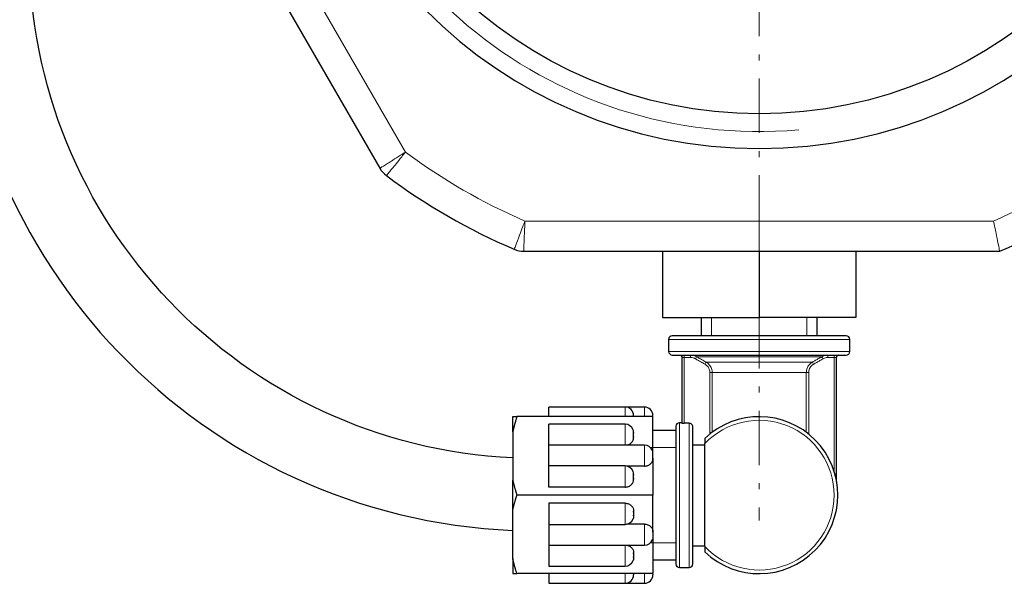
# Model space of a CAD drawing. Header units: millimetres. Extents: x 18 to 610, y -123 to 280.
# Tile 3 of 81: x 88 to 170, y 58 to 105. Entities that reach past the tile are written whole.
import ezdxf

# ---------------------------------------------------------------- set-up
doc = ezdxf.new("R2010")
doc.units = ezdxf.units.MM
doc.linetypes.add('CENTER', pattern=[8, 4.5, -1.5, 0.5, -1.5])
doc.linetypes.add('SOLID', pattern=[0])

# ---------------------------------------------------------------- blocks, each defined once
blk = doc.blocks.new('BlockOfCenters_4', base_point=(149.453, 132.972))
at = {"color": 6, "linetype": 'CENTER', "lineweight": 9}
blk.add_lwpolyline([(149.453, 179.772), (149.453, 86.172)], dxfattribs=at)
blk = doc.blocks.new('BlockOfViews_6')
at = {"color": 196, "linetype": 'SOLID', "lineweight": 9}
for p, q in [((120.178, 93.679, 114.25), (100.787, 127.265, 114.25)), ((168.844, 87.972, 114.25), (130.063, 87.972, 114.25)), ((143.253, 71.225, 48.75), (143.253, 76.672, 48.75)), ((143.253, 76.672, 48.75), (143.764, 76.672, 48.75)), ((155.143, 76.672, 48.75), (155.653, 76.672, 48.75)), ((155.653, 76.672, 48.75), (155.653, 67.224, 48.75)), ((145.362, 75.429, 48.75), (145.362, 70.323, 48.75)), ((145.557, 70.475, 48.905), (145.557, 75.429, 48.905)), ((153.35, 75.429, 48.905), (153.35, 70.475, 48.905)), ((153.545, 70.323, 48.75), (153.545, 75.429, 48.75))]:
    blk.add_line(p, q, dxfattribs=at)
at = {"linetype": 'SOLID', "lineweight": 30}
for p, q in [((98.57, 126.104, 111.75), (118.064, 92.34, 111.75)), ((129.96, 85.472, 111.75), (169.353, 85.472, 111.75)), ((141.453, 85.472, 52.619), (141.453, 79.972, 52.619)), ((149.453, 85.472, 57.238), (149.453, 79.972, 57.238)), ((157.453, 85.472, 52.619), (157.453, 79.972, 52.619)), ((141.453, 79.972, 52.619), (149.453, 79.972, 57.238)), ((144.653, 79.972, 48), (144.653, 78.472, 48)), ((157.453, 79.972, 52.619), (149.453, 79.972, 57.238)), ((154.253, 78.472, 48), (154.253, 79.972, 48)), ((141.953, 78.172, 48), (141.953, 77.172, 48)), ((156.953, 77.172, 48), (156.953, 78.172, 48)), ((142.855, 76.872, 48.581), (142.902, 76.867, 48.606)), ((142.902, 76.867, 48.606), (142.982, 76.828, 48.593)), ((142.982, 76.828, 48.593), (143.036, 76.759, 48.584)), ((143.036, 76.759, 48.584), (143.054, 76.672, 48.566)), ((143.053, 76.672, 48.55), (143.053, 71.247, 48.55)), ((155.851, 76.672, 48.581), (155.871, 76.759, 48.584)), ((155.853, 66.408, 48.55), (155.853, 76.672, 48.55)), ((155.871, 76.759, 48.584), (155.925, 76.828, 48.593)), ((155.925, 76.828, 48.593), (156.005, 76.867, 48.606)), ((156.005, 76.867, 48.606), (156.052, 76.872, 48.581)), ((138.353, 72.572, 50), (132.053, 72.572, 50)), ((139.953, 72.572, 47.997), (138.353, 72.572, 47.998)), ((140.653, 71.772, 51.753), (129.403, 71.772, 51.753)), ((140.653, 68.716, 53.517), (140.653, 71.772, 51.753)), ((138.353, 71.154, 52.472), (132.053, 71.153, 52.408)), ((143.053, 71.272, 48), (142.853, 71.272, 48)), ((143.653, 71.225, 48.75), (143.253, 71.225, 48.75)), ((143.953, 70.907, 48.75), (143.953, 70.923, 48.75)), ((129.053, 70.527, 52.472), (129.053, 66.517, 54.787)), ((139.053, 70.448, 52.517), (139.053, 70.392, 52.549)), ((139.053, 70.135, 52.698), (139.053, 70.061, 52.741)), ((142.553, 70.622, 48), (140.653, 70.621, 48.056)), ((139.953, 69.422, 53.472), (132.053, 69.421, 53.408)), ((144.953, 69.405, 48.75), (143.953, 69.405, 48.75)), ((144.953, 61.007, 52.6), (144.953, 69.537, 52.6)), ((138.353, 67.69, 54.472), (132.053, 67.689, 54.408)), ((139.953, 67.674, 54.119), (138.475, 67.674, 54.119)), ((140.653, 68.328, 53.741), (140.653, 65.272, 55.506)), ((139.053, 66.984, 54.517), (139.053, 66.928, 54.549)), ((139.053, 66.67, 54.698), (139.053, 66.596, 54.741)), ((140.653, 65.272, 55.506), (129.403, 65.272, 55.506)), ((138.353, 65.942, 55.119), (132.053, 65.942, 55.119)), ((140.653, 62.216, 53.741), (140.653, 65.272, 55.506)), ((138.353, 64.603, 55.119), (132.053, 64.603, 55.119)), ((129.053, 60.017, 52.472), (129.053, 64.027, 54.787)), ((139.053, 63.874, 54.698), (139.053, 63.948, 54.741)), ((139.053, 63.561, 54.517), (139.053, 63.616, 54.549)), ((132.053, 62.855, 54.408), (138.353, 62.854, 54.472)), ((139.953, 62.871, 54.119), (138.475, 62.871, 54.119)), ((132.053, 61.123, 53.408), (139.953, 61.122, 53.472)), ((140.653, 61.828, 53.517), (140.653, 58.772, 51.753)), ((139.053, 60.41, 52.698), (139.053, 60.484, 52.741)), ((143.953, 61.072, 48), (144.953, 61.072, 48)), ((139.053, 60.096, 52.517), (139.053, 60.152, 52.549)), ((140.653, 59.922, 48), (142.553, 59.922, 48)), ((140.653, 58.772, 51.753), (129.403, 58.772, 51.753)), ((132.053, 59.391, 52.408), (138.353, 59.39, 52.472)), ((142.853, 59.272, 48), (143.653, 59.272, 48)), ((132.053, 57.972, 50), (138.353, 57.972, 50)), ((138.353, 57.972, 47.998), (139.953, 57.972, 47.997))]:
    blk.add_line(p, q, dxfattribs=at)
at = {"linetype": 'SOLID', "lineweight": 9}
for p, q in [((142.873, 94.536, -42.971), (142.873, 94.552, -42.971)), ((142.873, 94.536, 53.029), (142.873, 94.552, 53.029)), ((156.033, 94.536, -42.971), (156.033, 94.552, -42.971)), ((156.033, 94.536, 53.029), (156.033, 94.552, 53.029)), ((145.515, 79.972, 52.894), (145.515, 78.472, 52.894)), ((153.392, 79.972, 52.894), (153.392, 78.472, 52.894)), ((140.449, 69.211, 53.444), (142.553, 69.211, 53.444)), ((140.449, 61.333, 53.444), (142.553, 61.333, 53.444))]:
    blk.add_line(p, q, dxfattribs=at)
at = {"color": 6, "linetype": 'CENTER', "lineweight": 9}
blk.add_lwpolyline([(149.453, 88.262), (149.453, 63.182)], dxfattribs=at)
at = {"linetype": 'SOLID', "lineweight": 30, "extrusion": (0, 0, -1)}
blk.add_circle((-149.453, 132.972, -114.25), 39, dxfattribs=at)
at = {"linetype": 'SOLID', "lineweight": 30}
blk.add_circle((149.453, 132.972, 111.75), 36.115, dxfattribs=at)
at = {"linetype": 'SOLID', "lineweight": 9, "extrusion": (0, 0, -1)}
blk.add_arc((-149.453, 132.972, -111.75), 37.59, 265, 175, dxfattribs=at)
at = {"linetype": 'SOLID', "lineweight": 30, "extrusion": (-3.2446e-09, -2.30178e-09, 1)}
blk.add_arc((131.114, 110.372, 49.017), 48.059, 180.08387, 267.54095, dxfattribs=at)
at = {"linetype": 'SOLID', "lineweight": 30, "extrusion": (-5.08142e-10, -1.98929e-09, -1)}
blk.add_arc((-131.049, 110.307, -48.1), 41.996, 272.72597, 359.99392, dxfattribs=at)
at = {"color": 196, "linetype": 'SOLID', "lineweight": 9, "extrusion": (0, 0, -1)}
for centre, radius, start, end in [((-149.453, 132.972, -114.25), 49, 293.31145, 306.68855), ((-149.453, 132.972, -114.25), 49, 233.31145, 246.68855), ((-149.453, 65.272, -52.6), 6.2, 43.46402, 316.53598)]:
    blk.add_arc(centre, radius, start, end, dxfattribs=at)
at = {"linetype": 'SOLID', "lineweight": 30}
for centre, radius, start, end in [((119.796, 93.34, 111.75), 2, 210, 233.19177), ((149.453, 132.972, 111.75), 51.5, 233.19177, 246.80823), ((149.453, 132.972, 111.75), 51.5, 292.73086, 306.80823), ((129.96, 87.472, 111.75), 2, 246.80823, 270), ((142.269, 78.157, 48), 0.316, 92.75527, 177.24473), ((156.653, 78.172, 48), 0.3, 359.99949, 90.00051), ((142.281, 77.199, 48), 0.328, 184.73847, 265.26299), ((156.053, 76.672, 48.55), 0.2, 177.58906, 179.99999), ((156.053, 76.672, 48.55), 0.2, 150.81857, 158.43646), ((156.053, 76.672, 48.55), 0.2, 126.16506, 133.13864), ((156.053, 76.672, 48.55), 0.2, 100.91411, 105.77283), ((156.053, 76.672, 48.55), 0.2, 90, 92.2315), ((156.653, 77.172, 48), 0.3, 270.00148, 359.99707), ((138.353, 71.872, 50), 0.7, 359.99979, 90.00021), ((139.948, 71.866, 47.999), 0.706, 0.47335, 89.52603), ((149.453, 65.272, 52.3), 6.5, 226.18694, 133.81306), ((138.35, 70.453, 52.376), 0.701, 19.97424, 89.75675), ((142.867, 70.959, 48), 0.314, 92.4628, 177.53574), ((139.95, 68.721, 53.376), 0.701, 19.97421, 89.7555), ((138.35, 66.989, 54.376), 0.701, 19.97425, 89.75675), ((138.35, 63.556, 54.472), 0.701, 270.24325, 340.02578), ((139.95, 61.823, 53.472), 0.701, 270.24452, 340.02572), ((138.35, 60.091, 52.472), 0.701, 270.24252, 340.02605), ((142.853, 59.572, 48), 0.3, 180.00374, 269.99699), ((143.653, 59.572, 48), 0.3, 270.00301, 359.99626), ((138.353, 58.672, 50), 0.7, 269.99979, 0.00021), ((139.948, 58.678, 47.997), 0.706, 270.47347, 359.52685)]:
    blk.add_arc(centre, radius, start, end, dxfattribs=at)
at = {"linetype": 'SOLID', "lineweight": 30, "extrusion": (0, -1, 0)}
blk.add_arc((149.453, 48, -78.472), 7.2, 0, 180, dxfattribs=at)
at = {"color": 196, "linetype": 'SOLID', "lineweight": 9, "extrusion": (-2.61361e-16, 1, 0)}
blk.add_arc((-149.453, 48, 78.172), 7.5, 0, 180, dxfattribs=at)
at = {"color": 196, "linetype": 'SOLID', "lineweight": 9, "extrusion": (2.61361e-16, -1, 0)}
blk.add_arc((149.453, 48, -77.172), 7.5, 0, 180, dxfattribs=at)
at = {"linetype": 'SOLID', "lineweight": 30, "extrusion": (-4.44089e-16, 1, 0)}
blk.add_arc((-149.453, 48, 76.872), 7.2, 0, 180, dxfattribs=at)
at = {"linetype": 'SOLID', "lineweight": 30, "extrusion": (0, 0, -1)}
for start, end in [(90, 92.48161), (101.52116, 105.78361), (126.06937, 132.88817), (150.80001, 157.92478), (178.85981, 179.99999)]:
    blk.add_arc((-142.853, 76.672, -48.55), 0.2, start, end, dxfattribs=at)
at = {"color": 196, "linetype": 'SOLID', "lineweight": 9, "extrusion": (1.53134e-16, 1, 0)}
blk.add_arc((-143.253, 48.55, 76.672), 0.2, 0, 90, dxfattribs=at)
at = {"color": 196, "linetype": 'SOLID', "lineweight": 9, "extrusion": (-1, 0, 0)}
for centre, radius, start, end in [((-76.672, 48.95, -143.253), 0.2, 180, 270), ((-76.672, 48.95, -143.764), 0.2, 180, 270), ((-76.672, 48.95, -155.143), 0.2, 180, 270), ((-76.672, 48.95, -155.653), 0.2, 180, 270), ((-71.572, 48, -139.953), 1, 101.53696, 180.14348), ((-63.854, 54.456, -138.353), 1, 0.93751, 138.46305), ((-62.122, 53.456, -139.953), 1, 0.93751, 138.46305), ((-60.39, 52.456, -138.353), 1, 0.93751, 137.10513), ((-58.972, 50, -138.353), 1, 0, 78.46304)]:
    blk.add_arc(centre, radius, start, end, dxfattribs=at)
at = {"color": 196, "linetype": 'SOLID', "lineweight": 9, "extrusion": (-0.869436, 0.494046, 0)}
blk.add_arc((-137.795, 48.95, -87.52), 0.2, 185.07664, 270, dxfattribs=at)
at = {"color": 196, "linetype": 'SOLID', "lineweight": 9, "extrusion": (-3.37201e-16, 1, -5.30734e-32)}
blk.add_arc((-149.453, 48, 76.738), 5.268, 10.19369, 169.80631, dxfattribs=at)
at = {"color": 196, "linetype": 'SOLID', "lineweight": 9, "extrusion": (-0.869436, -0.494046, 1.097e-15)}
blk.add_arc((9.879, 48.95, -172.36), 0.2, 185.07664, 270, dxfattribs=at)
at = {"color": 196, "linetype": 'SOLID', "lineweight": 9, "extrusion": (-1.53134e-16, 1, 0)}
blk.add_arc((-155.653, 48.55, 76.672), 0.2, 90, 180, dxfattribs=at)
at = {"color": 196, "linetype": 'SOLID', "lineweight": 9, "extrusion": (-0.87068, 0.49185, 0)}
blk.add_arc((-137.572, 48.95, -88.767), 0.2, 185.92698, 270, dxfattribs=at)
at = {"color": 196, "linetype": 'SOLID', "lineweight": 9, "extrusion": (4.44089e-16, -1, 0)}
blk.add_arc((149.453, 48, -76.295), 4.5, 11.91859, 168.08141, dxfattribs=at)
at = {"color": 196, "linetype": 'SOLID', "lineweight": 9, "extrusion": (-0.87068, -0.49185, -1.09213e-15)}
blk.add_arc((9.445, 48.95, -171.485), 0.2, 185.92698, 270, dxfattribs=at)
at = {"color": 196, "linetype": 'SOLID', "lineweight": 9, "extrusion": (0, 1, 0)}
blk.add_arc((-145.362, 48.95, 75.429), 0.2, 193.07289, 270, dxfattribs=at)
at = {"color": 196, "linetype": 'SOLID', "lineweight": 9, "extrusion": (-4.44089e-16, 1, 0)}
blk.add_arc((-149.453, 48, 75.429), 4, 13.07289, 166.92711, dxfattribs=at)
at = {"color": 196, "linetype": 'SOLID', "lineweight": 9, "extrusion": (4.55905e-15, -1, 0)}
blk.add_arc((153.545, 48.95, -75.429), 0.2, 193.07289, 270, dxfattribs=at)
at = {"linetype": 'SOLID', "lineweight": 30, "extrusion": (-1, 0, 0)}
for centre, radius, start, end in [((-71.572, 50, -132.053), 1, 101.53696, 180), ((-65.272, 48, -129.053), 6.9, 139.60486, 160.39514), ((-71.572, 50, -139.053), 0.3, 131.81031, 196.875), ((-71.572, 48, -140.653), 0.3, 146.39349, 197.01848), ((-70.154, 52.456, -132.053), 1, 42.76628, 182.77044), ((-65.272, 48, -143.953), 5.7, 358.5, 172.43916), ((-70.154, 52.456, -139.053), 0.3, 71.81031, 168.18969), ((-68.422, 53.456, -132.053), 1, 42.76628, 182.77043), ((-68.422, 53.456, -140.653), 0.3, 71.81031, 168.18969), ((-66.69, 54.456, -132.053), 1, 41.53695, 182.77043), ((-66.69, 54.456, -139.053), 0.3, 71.81031, 168.18969), ((-65.272, 48, -129.053), 6.9, 79.60486, 100.39514)]:
    blk.add_arc(centre, radius, start, end, dxfattribs=at)
at = {"color": 196, "linetype": 'SOLID', "lineweight": 9, "extrusion": (1, 0, 0)}
for centre, start, end in [((71.572, 50, 138.353), 0, 78.46304), ((70.154, 52.456, 138.353), 0.93751, 137.10513), ((68.422, 53.456, 139.953), 0.93751, 138.46305), ((66.69, 54.456, 138.353), 0.93751, 138.46305), ((58.972, 48, 139.953), 101.53696, 180.14348)]:
    blk.add_arc(centre, 1, start, end, dxfattribs=at)
at = {"linetype": 'SOLID', "lineweight": 30, "extrusion": (1, 1.36643e-15, 0)}
for start, end in [(358.47458, 180), (180, 181.52542)]:
    blk.add_arc((65.272, 48, 142.553), 5.7, start, end, dxfattribs=at)
at = {"color": 196, "linetype": 'SOLID', "lineweight": 9, "extrusion": (-1, -1.4803e-16, 0)}
blk.add_arc((-65.272, 48, -142.853), 6, 0, 180, dxfattribs=at)
at = {"color": 196, "linetype": 'SOLID', "lineweight": 9, "extrusion": (1, 1.4803e-16, 0)}
blk.add_arc((65.272, 48, 143.653), 6, 7.18076, 180, dxfattribs=at)
at = {"linetype": 'SOLID', "lineweight": 30, "extrusion": (1, 0, 0)}
for centre, radius, start, end in [((63.854, 54.456, 132.053), 1, 41.53695, 182.77043), ((63.854, 54.456, 139.053), 0.3, 71.81031, 168.18969), ((62.122, 53.456, 132.053), 1, 42.76628, 182.77043), ((62.122, 53.456, 140.653), 0.3, 71.81031, 168.18969), ((60.39, 52.456, 132.053), 1, 42.76628, 182.77044), ((60.39, 52.456, 139.053), 0.3, 71.81031, 168.18969), ((65.272, 48, 129.053), 6.9, 139.60486, 160.39514), ((58.972, 50, 132.053), 1, 101.53696, 180), ((58.972, 50, 139.053), 0.3, 131.81031, 196.875), ((58.972, 48, 140.653), 0.3, 146.39349, 197.01848)]:
    blk.add_arc(centre, radius, start, end, dxfattribs=at)
at = {"color": 196, "linetype": 'SOLID', "lineweight": 9}
for points, knots in [([(120.178, 93.679, 114.25), (120.038, 93.591, 114.25), (119.898, 93.502, 114.233), (119.541, 93.276, 114.149), (119.329, 93.141, 114.055), (118.817, 92.817, 113.711), (118.549, 92.647, 113.401), (118.168, 92.406, 112.644), (118.064, 92.34, 112.195), (118.064, 92.34, 111.75)], [-0.0021548, -0.0021548, -0.0021548, -0.0021548, 0.0990844, 0.0990844, 0.2610671, 0.2610671, 0.5202395, 0.5202395, 0.7875109, 0.7875109, 0.7875109, 0.7875109]), ([(118.598, 91.739, 111.75), (118.598, 91.739, 112.195), (118.676, 91.834, 112.644), (118.961, 92.183, 113.401), (119.162, 92.43, 113.711), (119.544, 92.899, 114.055), (119.703, 93.094, 114.149), (119.969, 93.422, 114.233), (120.073, 93.551, 114.25), (120.178, 93.679, 114.25)], [-0.7875109, -0.7875109, -0.7875109, -0.7875109, -0.5202395, -0.5202395, -0.2610671, -0.2610671, -0.0990844, -0.0990844, 0.0021548, 0.0021548, 0.0021548, 0.0021548]), ([(130.063, 87.972, 114.25), (130.004, 87.818, 114.25), (129.944, 87.662, 114.233), (129.794, 87.268, 114.149), (129.704, 87.033, 114.055), (129.489, 86.467, 113.711), (129.376, 86.17, 113.401), (129.216, 85.749, 112.644), (129.172, 85.634, 112.195), (129.172, 85.634, 111.75)], [-0.7896767, -0.7896767, -0.7896767, -0.7896767, -0.6884361, -0.6884361, -0.5264511, -0.5264511, -0.2672752, -0.2672752, 0, 0, 0, 0]), ([(129.96, 85.472, 111.75), (129.96, 85.472, 112.195), (129.965, 85.595, 112.644), (129.983, 86.045, 113.401), (129.996, 86.363, 113.711), (130.021, 86.968, 114.055), (130.032, 87.219, 114.149), (130.049, 87.641, 114.233), (130.056, 87.807, 114.25), (130.063, 87.972, 114.25)], [0, 0, 0, 0, 0.2672752, 0.2672752, 0.5264511, 0.5264511, 0.6884361, 0.6884361, 0.7896767, 0.7896767, 0.7896767, 0.7896767]), ([(169.353, 85.472, 111.75), (169.353, 85.472, 112.07), (169.341, 85.533, 112.386), (169.293, 85.772, 112.98), (169.257, 85.948, 113.252), (169.167, 86.396, 113.718), (169.112, 86.665, 113.906), (169.019, 87.12, 114.107), (168.985, 87.285, 114.16), (168.916, 87.623, 114.232), (168.881, 87.796, 114.25), (168.845, 87.97, 114.25), (168.844, 87.971, 114.25), (168.844, 87.972, 114.25)], [-3.975592, -3.975592, -3.975592, -3.975592, -3.016234, -3.016234, -2.0471, -2.0471, -1.057992, -1.057992, -0.529479, -0.529479, 0, 0, 0.00361, 0.00361, 0.00361, 0.00361]), ([(144.269, 76.738, 48.932), (144.249, 76.749, 48.933), (144.229, 76.76, 48.934), (144.176, 76.786, 48.936), (144.143, 76.8, 48.937), (144.055, 76.831, 48.94), (143.999, 76.846, 48.942), (143.883, 76.867, 48.946), (143.824, 76.872, 48.948), (143.764, 76.872, 48.95)], [0, 0, 0, 0, 0.0542814, 0.0542814, 0.1411317, 0.1411317, 0.2800922, 0.2800922, 0.4233952, 0.4233952, 0.4233952, 0.4233952]), ([(143.764, 76.672, 48.75), (143.812, 76.672, 48.75), (143.86, 76.668, 48.75), (143.953, 76.652, 48.75), (143.998, 76.64, 48.75), (144.069, 76.614, 48.75), (144.096, 76.603, 48.75), (144.138, 76.582, 48.75), (144.154, 76.574, 48.75), (144.17, 76.565, 48.75)], [-0.4233952, -0.4233952, -0.4233952, -0.4233952, -0.2800922, -0.2800922, -0.1411317, -0.1411317, -0.0542814, -0.0542814, 0, 0, 0, 0]), ([(145.05, 76.295, 48.929), (145.017, 76.314, 48.929), (144.984, 76.333, 48.93), (144.897, 76.382, 48.93), (144.843, 76.412, 48.93), (144.704, 76.491, 48.931), (144.619, 76.539, 48.931), (144.445, 76.638, 48.932), (144.357, 76.688, 48.932), (144.269, 76.738, 48.932)], [-0.8992807, -0.8992807, -0.8992807, -0.8992807, -0.7839883, -0.7839883, -0.5995205, -0.5995205, -0.3043719, -0.3043719, 0, 0, 0, 0]), ([(154.638, 76.738, 48.932), (154.605, 76.719, 48.932), (154.571, 76.7, 48.932), (154.485, 76.651, 48.932), (154.431, 76.62, 48.932), (154.292, 76.542, 48.931), (154.207, 76.493, 48.931), (154.033, 76.395, 48.93), (153.945, 76.345, 48.93), (153.856, 76.295, 48.929)], [-0.8992807, -0.8992807, -0.8992807, -0.8992807, -0.7839883, -0.7839883, -0.5995205, -0.5995205, -0.3043719, -0.3043719, 0, 0, 0, 0]), ([(155.143, 76.872, 48.95), (155.12, 76.872, 48.949), (155.098, 76.871, 48.949), (155.039, 76.867, 48.947), (155.003, 76.863, 48.945), (154.911, 76.847, 48.942), (154.855, 76.832, 48.94), (154.744, 76.793, 48.936), (154.69, 76.768, 48.934), (154.638, 76.738, 48.932)], [0, 0, 0, 0, 0.0542814, 0.0542814, 0.1411317, 0.1411317, 0.2800922, 0.2800922, 0.4233952, 0.4233952, 0.4233952, 0.4233952]), ([(154.737, 76.565, 48.75), (154.778, 76.589, 48.75), (154.822, 76.609, 48.75), (154.911, 76.64, 48.75), (154.956, 76.652, 48.75), (155.03, 76.665, 48.75), (155.059, 76.668, 48.75), (155.106, 76.672, 48.75), (155.125, 76.672, 48.75), (155.143, 76.672, 48.75)], [-0.4233952, -0.4233952, -0.4233952, -0.4233952, -0.2800922, -0.2800922, -0.1411317, -0.1411317, -0.0542814, -0.0542814, 0, 0, 0, 0]), ([(144.17, 76.565, 48.75), (144.258, 76.515, 48.75), (144.347, 76.465, 48.75), (144.52, 76.366, 48.75), (144.606, 76.318, 48.75), (144.745, 76.239, 48.75), (144.799, 76.209, 48.75), (144.886, 76.159, 48.75), (144.919, 76.14, 48.75), (144.953, 76.122, 48.75)], [0, 0, 0, 0, 0.3043719, 0.3043719, 0.5995205, 0.5995205, 0.7839883, 0.7839883, 0.8992807, 0.8992807, 0.8992807, 0.8992807]), ([(144.953, 76.122, 48.75), (145.035, 76.075, 48.75), (145.11, 76.013, 48.75), (145.232, 75.871, 48.75), (145.28, 75.79, 48.75), (145.332, 75.65, 48.75), (145.347, 75.594, 48.75), (145.36, 75.501, 48.75), (145.362, 75.465, 48.75), (145.362, 75.429, 48.75)], [-0.8392301, -0.8392301, -0.8392301, -0.8392301, -0.555183, -0.555183, -0.2797434, -0.2797434, -0.1075936, -0.1075936, 0, 0, 0, 0]), ([(145.557, 75.429, 48.905), (145.557, 75.474, 48.905), (145.554, 75.519, 48.905), (145.538, 75.635, 48.906), (145.52, 75.706, 48.907), (145.455, 75.881, 48.91), (145.396, 75.982, 48.913), (145.246, 76.16, 48.92), (145.153, 76.237, 48.925), (145.05, 76.295, 48.929)], [0, 0, 0, 0, 0.1075936, 0.1075936, 0.2797434, 0.2797434, 0.555183, 0.555183, 0.8392301, 0.8392301, 0.8392301, 0.8392301]), ([(153.856, 76.295, 48.929), (153.818, 76.273, 48.928), (153.78, 76.248, 48.926), (153.687, 76.177, 48.922), (153.635, 76.127, 48.919), (153.514, 75.985, 48.913), (153.454, 75.885, 48.91), (153.372, 75.667, 48.906), (153.35, 75.547, 48.905), (153.35, 75.429, 48.905)], [0, 0, 0, 0, 0.1075862, 0.1075862, 0.2797241, 0.2797241, 0.5551447, 0.5551447, 0.8391722, 0.8391722, 0.8391722, 0.8391722]), ([(153.545, 75.429, 48.75), (153.545, 75.523, 48.75), (153.562, 75.619, 48.75), (153.629, 75.794, 48.75), (153.677, 75.874, 48.75), (153.775, 75.988, 48.75), (153.818, 76.028, 48.75), (153.893, 76.084, 48.75), (153.923, 76.104, 48.75), (153.954, 76.122, 48.75)], [-0.8391722, -0.8391722, -0.8391722, -0.8391722, -0.5551447, -0.5551447, -0.2797241, -0.2797241, -0.1075862, -0.1075862, 0, 0, 0, 0]), ([(153.954, 76.122, 48.75), (154.043, 76.171, 48.75), (154.131, 76.221, 48.75), (154.305, 76.32, 48.75), (154.39, 76.368, 48.75), (154.529, 76.447, 48.75), (154.583, 76.478, 48.75), (154.67, 76.527, 48.75), (154.703, 76.546, 48.75), (154.737, 76.565, 48.75)], [0, 0, 0, 0, 0.3043719, 0.3043719, 0.5995205, 0.5995205, 0.7839883, 0.7839883, 0.8992807, 0.8992807, 0.8992807, 0.8992807])]:
    blk.add_open_spline(points, degree=3, knots=knots, dxfattribs=at)
at = {"linetype": 'SOLID', "lineweight": 30}
for points in [[(145.299, 76.096, 47.082), (145.301, 76.094, 47.082), (145.302, 76.092, 47.082), (145.304, 76.09, 47.082)], [(145.304, 76.09, 47.082), (145.304, 76.09, 47.082), (145.304, 76.09, 47.082), (145.304, 76.09, 47.082)]]:
    blk.add_open_spline(points, degree=3, dxfattribs=at)
for points, weights in [([(129.053, 71.772, 50.315), (129.187, 71.772, 51.004), (129.403, 71.772, 51.753)], [1, 1.01542290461, 1.0208149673]), ([(129.403, 71.772, 51.753), (129.187, 71.123, 52.127), (129.053, 70.527, 52.472)], [1.0208149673, 1.01542290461, 1]), ([(129.053, 66.517, 54.787), (129.187, 65.921, 55.131), (129.403, 65.272, 55.506)], [1, 1.01542290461, 1.0208149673]), ([(129.053, 64.027, 54.787), (129.187, 64.623, 55.131), (129.403, 65.272, 55.506)], [1, 1.01542290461, 1.0208149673]), ([(129.403, 58.772, 51.753), (129.187, 59.421, 52.127), (129.053, 60.017, 52.472)], [1.0208149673, 1.01542290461, 1]), ([(129.053, 58.772, 50.315), (129.187, 58.772, 51.004), (129.403, 58.772, 51.753)], [1, 1.01542290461, 1.0208149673])]:
    blk.add_rational_spline(points, weights, degree=2, dxfattribs=at)
for points, knots in [([(143.053, 71.247, 48.55), (143.053, 71.245, 48.575), (143.058, 71.242, 48.602), (143.079, 71.237, 48.651), (143.094, 71.234, 48.674), (143.13, 71.23, 48.709), (143.152, 71.228, 48.725), (143.202, 71.226, 48.745), (143.228, 71.225, 48.75), (143.253, 71.225, 48.75)], [-0.9062347, -0.9062347, -0.9062347, -0.9062347, -0.8304652, -0.8304652, -0.7546956, -0.7546956, -0.6793595, -0.6793595, -0.6040235, -0.6040235, -0.6040235, -0.6040235]), ([(143.953, 70.923, 48.75), (143.953, 70.96, 48.75), (143.945, 71.004, 48.75), (143.916, 71.073, 48.75), (143.892, 71.11, 48.75), (143.839, 71.163, 48.75), (143.802, 71.188, 48.75), (143.734, 71.216, 48.75), (143.69, 71.225, 48.75), (143.653, 71.225, 48.75)], [-0.4461547, -0.4461547, -0.4461547, -0.4461547, -0.3338203, -0.3338203, -0.2220152, -0.2220152, -0.1107839, -0.1107839, 0, 0, 0, 0]), ([(139.053, 70.448, 52.517), (139.053, 70.458, 52.512), (139.053, 70.468, 52.506), (139.05, 70.554, 52.456), (139.035, 70.629, 52.413), (139.004, 70.705, 52.369), (139, 70.714, 52.363), (138.996, 70.724, 52.358)], [-4.9817117, -4.9817117, -4.9817117, -4.9817117, -4.9497073, -4.9497073, -4.7062867, -4.7062867, -4.6716641, -4.6716641, -4.6716641, -4.6716641]), ([(138.511, 69.422, 53.11), (138.558, 69.431, 53.104), (138.604, 69.445, 53.096), (138.687, 69.479, 53.077), (138.732, 69.502, 53.063), (138.815, 69.557, 53.032), (138.852, 69.589, 53.013), (138.908, 69.648, 52.979), (138.934, 69.679, 52.961), (138.977, 69.745, 52.923), (138.995, 69.78, 52.903), (139.035, 69.879, 52.846), (139.05, 69.954, 52.802), (139.053, 70.04, 52.753), (139.053, 70.05, 52.747), (139.053, 70.061, 52.741)], [-1.1481497, -1.1481497, -1.1481497, -1.1481497, -1.015145, -1.015145, -0.8717609, -0.8717609, -0.7283768, -0.7283768, -0.607609, -0.607609, -0.4868412, -0.4868412, -0.2434206, -0.2434206, -0.2114162, -0.2114162, -0.2114162, -0.2114162]), ([(144.953, 69.963, 52.3), (144.953, 69.963, 52.333), (144.953, 69.953, 52.372), (144.953, 69.921, 52.436), (144.953, 69.89, 52.472), (144.953, 69.822, 52.528), (144.953, 69.77, 52.555), (144.953, 69.667, 52.59), (144.953, 69.597, 52.6), (144.953, 69.537, 52.6)], [2.2020352, 2.2020352, 2.2020352, 2.2020352, 2.3012634, 2.3012634, 2.4193213, 2.4193213, 2.5655716, 2.5655716, 2.7440395, 2.7440395, 2.7440395, 2.7440395]), ([(140.653, 68.716, 53.517), (140.653, 68.726, 53.512), (140.653, 68.736, 53.506), (140.65, 68.822, 53.456), (140.635, 68.897, 53.413), (140.604, 68.973, 53.369), (140.6, 68.982, 53.363), (140.596, 68.992, 53.358)], [-2.385148, -2.385148, -2.385148, -2.385148, -2.3531434, -2.3531434, -2.1097227, -2.1097227, -2.0751004, -2.0751004, -2.0751004, -2.0751004]), ([(139.953, 67.674, 54.119), (140.001, 67.674, 54.119), (140.052, 67.678, 54.116), (140.152, 67.697, 54.105), (140.201, 67.712, 54.097), (140.287, 67.747, 54.077), (140.332, 67.77, 54.063), (140.415, 67.825, 54.032), (140.452, 67.857, 54.013), (140.508, 67.915, 53.979), (140.534, 67.947, 53.961), (140.577, 68.013, 53.923), (140.595, 68.048, 53.903), (140.635, 68.147, 53.846), (140.65, 68.222, 53.802), (140.653, 68.308, 53.753), (140.653, 68.318, 53.747), (140.653, 68.328, 53.741)], [-3.894846, -3.894846, -3.894846, -3.894846, -3.753277, -3.753277, -3.611709, -3.611709, -3.468325, -3.468325, -3.324941, -3.324941, -3.204173, -3.204173, -3.083405, -3.083405, -2.839985, -2.839985, -2.80798, -2.80798, -2.80798, -2.80798]), ([(139.053, 66.984, 54.517), (139.053, 66.994, 54.512), (139.053, 67.004, 54.506), (139.05, 67.09, 54.456), (139.035, 67.165, 54.413), (139.004, 67.241, 54.369), (139, 67.25, 54.363), (138.996, 67.26, 54.358)], [-4.9817118, -4.9817118, -4.9817118, -4.9817118, -4.9497073, -4.9497073, -4.7062867, -4.7062867, -4.6716642, -4.6716642, -4.6716642, -4.6716642]), ([(138.353, 65.942, 55.119), (138.401, 65.942, 55.119), (138.452, 65.946, 55.116), (138.552, 65.965, 55.105), (138.601, 65.98, 55.097), (138.687, 66.015, 55.077), (138.732, 66.038, 55.063), (138.815, 66.093, 55.032), (138.852, 66.125, 55.013), (138.908, 66.183, 54.979), (138.934, 66.215, 54.961), (138.977, 66.281, 54.923), (138.995, 66.316, 54.903), (139.035, 66.415, 54.846), (139.05, 66.49, 54.802), (139.053, 66.576, 54.753), (139.053, 66.586, 54.747), (139.053, 66.596, 54.741)], [-1.298282, -1.298282, -1.298282, -1.298282, -1.156714, -1.156714, -1.015145, -1.015145, -0.871761, -0.871761, -0.728377, -0.728377, -0.607609, -0.607609, -0.486841, -0.486841, -0.243421, -0.243421, -0.211416, -0.211416, -0.211416, -0.211416]), ([(138.353, 64.603, 55.119), (138.401, 64.603, 55.119), (138.452, 64.598, 55.116), (138.552, 64.579, 55.105), (138.601, 64.564, 55.097), (138.687, 64.529, 55.077), (138.732, 64.506, 55.063), (138.815, 64.451, 55.032), (138.852, 64.419, 55.013), (138.908, 64.361, 54.979), (138.934, 64.33, 54.961), (138.977, 64.263, 54.923), (138.995, 64.228, 54.903), (139.035, 64.129, 54.846), (139.05, 64.054, 54.802), (139.053, 63.968, 54.753), (139.053, 63.958, 54.747), (139.053, 63.948, 54.741)], [-1.298282, -1.298282, -1.298282, -1.298282, -1.156714, -1.156714, -1.015145, -1.015145, -0.871761, -0.871761, -0.728377, -0.728377, -0.607609, -0.607609, -0.486841, -0.486841, -0.243421, -0.243421, -0.211416, -0.211416, -0.211416, -0.211416]), ([(139.053, 63.561, 54.517), (139.053, 63.55, 54.512), (139.053, 63.54, 54.506), (139.05, 63.454, 54.456), (139.035, 63.379, 54.413), (139.004, 63.304, 54.369), (139, 63.294, 54.363), (138.996, 63.284, 54.358)], [-4.9817118, -4.9817118, -4.9817118, -4.9817118, -4.9497073, -4.9497073, -4.7062867, -4.7062867, -4.6716642, -4.6716642, -4.6716642, -4.6716642]), ([(139.953, 62.871, 54.119), (140.001, 62.871, 54.119), (140.052, 62.866, 54.116), (140.152, 62.847, 54.105), (140.201, 62.832, 54.097), (140.287, 62.797, 54.077), (140.332, 62.774, 54.063), (140.415, 62.719, 54.032), (140.452, 62.687, 54.013), (140.508, 62.629, 53.979), (140.534, 62.597, 53.961), (140.577, 62.531, 53.923), (140.595, 62.496, 53.903), (140.635, 62.397, 53.846), (140.65, 62.322, 53.802), (140.653, 62.236, 53.753), (140.653, 62.226, 53.747), (140.653, 62.216, 53.741)], [-3.894846, -3.894846, -3.894846, -3.894846, -3.753277, -3.753277, -3.611709, -3.611709, -3.468325, -3.468325, -3.324941, -3.324941, -3.204173, -3.204173, -3.083405, -3.083405, -2.839985, -2.839985, -2.80798, -2.80798, -2.80798, -2.80798]), ([(138.511, 61.123, 53.11), (138.558, 61.113, 53.104), (138.604, 61.099, 53.096), (138.687, 61.065, 53.077), (138.732, 61.042, 53.063), (138.815, 60.987, 53.032), (138.852, 60.955, 53.013), (138.908, 60.897, 52.979), (138.934, 60.865, 52.961), (138.977, 60.799, 52.923), (138.995, 60.764, 52.903), (139.035, 60.665, 52.846), (139.05, 60.59, 52.802), (139.053, 60.504, 52.753), (139.053, 60.494, 52.747), (139.053, 60.484, 52.741)], [-1.1481497, -1.1481497, -1.1481497, -1.1481497, -1.015145, -1.015145, -0.8717609, -0.8717609, -0.7283768, -0.7283768, -0.607609, -0.607609, -0.4868412, -0.4868412, -0.2434206, -0.2434206, -0.2114162, -0.2114162, -0.2114162, -0.2114162]), ([(140.653, 61.828, 53.517), (140.653, 61.818, 53.512), (140.653, 61.808, 53.506), (140.65, 61.722, 53.456), (140.635, 61.647, 53.413), (140.604, 61.571, 53.369), (140.6, 61.562, 53.363), (140.596, 61.552, 53.358)], [-2.385148, -2.385148, -2.385148, -2.385148, -2.3531434, -2.3531434, -2.1097227, -2.1097227, -2.0751004, -2.0751004, -2.0751004, -2.0751004]), ([(144.953, 61.007, 52.6), (144.953, 60.948, 52.6), (144.953, 60.877, 52.59), (144.953, 60.774, 52.555), (144.953, 60.722, 52.528), (144.953, 60.654, 52.472), (144.953, 60.624, 52.436), (144.953, 60.591, 52.372), (144.953, 60.582, 52.333), (144.953, 60.582, 52.3)], [1.6600309, 1.6600309, 1.6600309, 1.6600309, 1.8384988, 1.8384988, 1.9847491, 1.9847491, 2.102807, 2.102807, 2.2020352, 2.2020352, 2.2020352, 2.2020352]), ([(139.053, 60.096, 52.517), (139.053, 60.086, 52.512), (139.053, 60.076, 52.506), (139.05, 59.99, 52.456), (139.035, 59.915, 52.413), (139.004, 59.839, 52.369), (139, 59.83, 52.363), (138.996, 59.82, 52.358)], [-4.9817117, -4.9817117, -4.9817117, -4.9817117, -4.9497073, -4.9497073, -4.7062867, -4.7062867, -4.6716641, -4.6716641, -4.6716641, -4.6716641])]:
    blk.add_open_spline(points, degree=3, knots=knots, dxfattribs=at)
blk.add_blockref('BlockOfCenters_4', (149.453, 132.972))

msp = doc.modelspace()

# ---------------------------------------------------------------- block references
msp.add_blockref('BlockOfViews_6', (0, 0))

doc.saveas('drawing.dxf')
